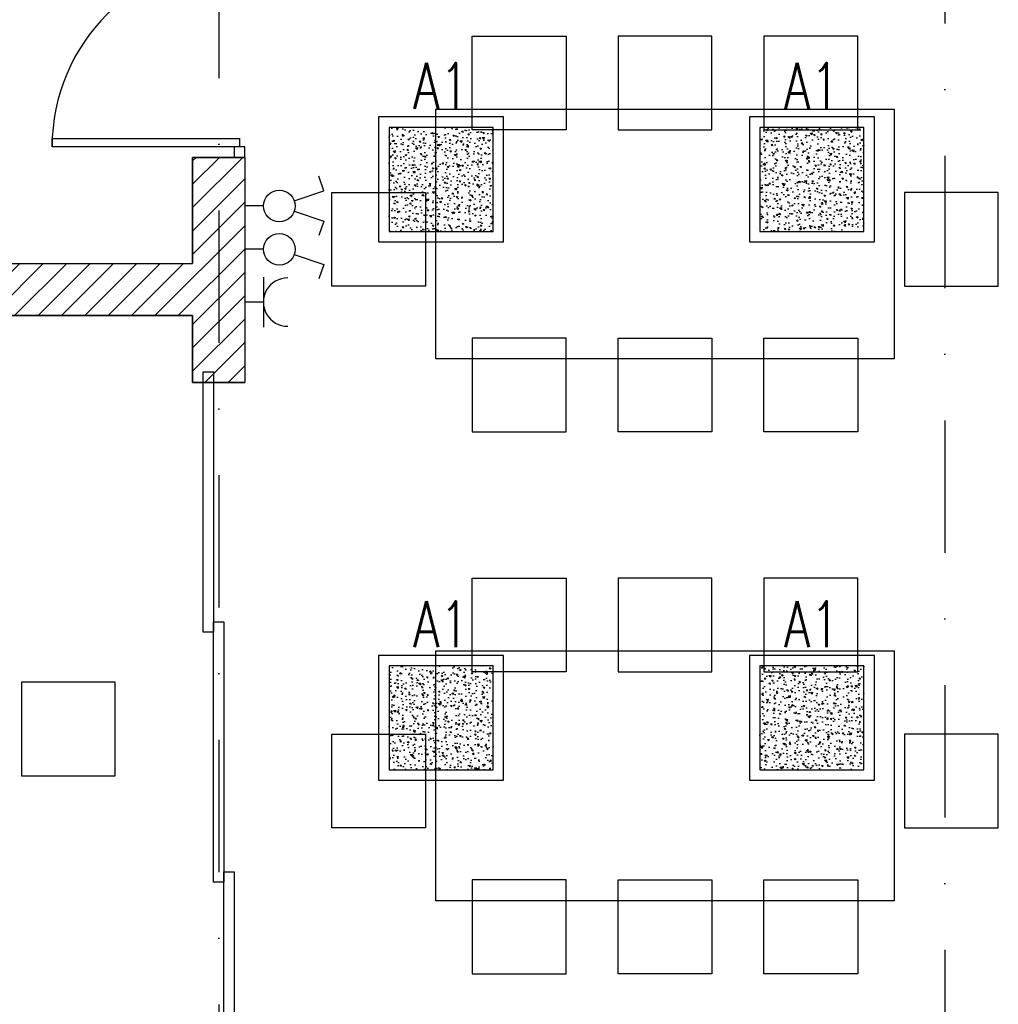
# Model space of a CAD drawing. Header units: millimetres. Extents: x 28600 to 181045, y -399112 to -163690.
# Tile 95 of 256: x 61567 to 62037, y -199184 to -198711. Entities that reach past the tile are written whole.
import ezdxf
from ezdxf.enums import TextEntityAlignment as Align

# ---------------------------------------------------------------- set-up
doc = ezdxf.new("R2010")
doc.units = ezdxf.units.MM
doc.linetypes.add('DASHDOT', pattern=[25.4, 12.7, -6.35, 0, -6.35])
doc.layers.get('0').update_dxf_attribs({"color": 8})
for name, color, linetype in [('!! 1_ proj wyposdażenie', 54, 'Continuous'), ('!! 1_drzwi-linia', 8, 'Continuous'), ('!! 1_hatch projektowane ściany', 8, 'Continuous'), ('!! 1_PROJ Sciany', 8, 'Continuous'), ('0-osie-liniA', 8, 'DASHDOT'), ('E1', 2, 'Continuous'), ('E2', 2, 'Continuous'), ('E_0', 4, 'Continuous')]:
    doc.layers.add(name, color=color, linetype=linetype)
doc.styles.add('ELE1', font='romans.shx', dxfattribs={"width": 0.8, "height": 18})

# ---------------------------------------------------------------- blocks, each defined once
blk = doc.blocks.new('drzwi dwuskrzydłowe')
for points in [[(68481.18, -214206.57), (68481.18, -214296.57), (68477.18, -214296.57), (68477.18, -214206.57)], [(68653.18, -214206.57), (68653.18, -214296.57), (68657.18, -214296.57), (68657.18, -214206.57)], [(68477.18, -214294.07), (68472.18, -214294.07), (68472.18, -214299.07), (68477.18, -214299.07)], [(68657.18, -214294.07), (68662.18, -214294.07), (68662.18, -214299.07), (68657.18, -214299.07)]]:
    blk.add_lwpolyline(points, close=True)
for centre, start, end in [((68477.18, -214296.57), 0, 90), ((68657.18, -214296.57), 90, 180)]:
    blk.add_arc(centre, 90, start, end)
blk = doc.blocks.new('A$C33CB33F5')
at = {"layer": 'E1'}
h = blk.add_hatch(dxfattribs=at)
h.set_pattern_fill('AR-CONC', color=256)
h.set_pattern_definition([(50, (7522.688, -14898.817), (7.1726018, -0.6275213), [0.75, -8.25]), (355, (7522.688, -14898.817), (-1.3875133, 7.5219213), [0.6, -6.6]), (100.451444, (7523.286, -14898.869), (5.7850885, 6.8944), [0.637402, -7.011421]), (46.1842, (7522.688, -14896.817), (10.6724133, -1.655193), [1.125, -12.375]), (96.635635, (7523.578, -14896.955), (9.3466195, 9.741186), [0.9561034, -10.5171376]), (351.184164, (7522.688, -14896.817), (9.3466195, 9.741186), [0.9, -9.9]), (21, (7523.688, -14897.317), (5.9690705, -4.026189), [0.75, -8.25]), (326, (7523.688, -14897.317), (2.4331533, 7.2515005), [0.6, -6.6]), (71.451445, (7524.1856, -14897.6525), (8.4022238, 3.2253115), [0.637402, -7.011421]), (37.5, (7522.6882, -14898.817), (0.12159855, 3.32893854), [0, -6.52, 0, -6.7, 0, -6.625]), (7.5, (7522.688, -14898.817), (2.6306954, 3.9441171), [0, -3.82, 0, -6.37, 0, -2.525]), (327.5, (7520.4582, -14898.817), (5.33822436, -0.2255487), [0, -2.5, 0, -7.8, 0, -10.35]), (317.5, (7519.458, -14898.817), (5.8318617, 1.0010498), [0, -3.25, 0, -5.18, 0, -7.35])])
h.paths.add_polyline_path([(25, -25), (25, 25), (-25, 25), (-25, -25)])
for points in [[(-30, 30), (30, 30), (30, -30), (-30, -30)], [(-25, 25), (25, 25), (25, -25), (-25, -25)]]:
    blk.add_lwpolyline(points, close=True, dxfattribs=at)
blk = doc.blocks.new('E_L2')
at = {"layer": 'E1'}
for p, q in [((-7.35, 37.97), (-14.25, 35.59)), ((-2.46, 23.76), (-7.35, 37.97)), ((2.46, 23.76), (7.35, 37.97)), ((7.35, 37.97), (14.25, 35.59)), ((0, 9.02), (0, 0))]:
    blk.add_line(p, q, dxfattribs=at)
blk.add_circle((0, 16.6), 7.57, dxfattribs=at)
blk = doc.blocks.new('E_GN1')
at = {"layer": 'E2'}
for p, q in [((9.02, 12.03), (9.02, -12.03)), ((9.02, 0), (0, 0))]:
    blk.add_line(p, q, dxfattribs=at)
blk.add_arc((20.63, 0), 11.61, 89.6048, 270.3952, dxfattribs=at)
blk = doc.blocks.new('E_L1')
at = {"layer": 'E1'}
for p, q in [((2.46, 23.76), (7.35, 37.97)), ((7.35, 37.97), (14.25, 35.59)), ((0, 9.02), (0, 0))]:
    blk.add_line(p, q, dxfattribs=at)
blk.add_circle((0, 16.6), 7.57, dxfattribs=at)

msp = doc.modelspace()

# ---------------------------------------------------------------- hatches: boundary and pattern name
at = {"layer": '!! 1_hatch projektowane ściany'}
h = msp.add_hatch(dxfattribs=at)
h.set_pattern_fill('ANSI31', color=256, scale=2.5)
h.set_pattern_definition([(45, (0, -1.54), (-5.61266008, 5.61266008), [])])
h.paths.add_polyline_path([(61650.06965, -198777.20773), (61675.06965, -198777.20773), (61675.06599, -198885.27636), (61650.06871, -198885.27782), (61650.06894, -198853.13228), (61399.56735, -198853.14701), (61399.56588, -198828.13034), (61650.06921, -198828.13228)])

# ---------------------------------------------------------------- linework, layer by layer
at = {"layer": '!! 1_ proj wyposdażenie'}
for points in [[(61784.29872, -198719.03336), (61829.29872, -198719.03336), (61829.29872, -198764.03336), (61784.29872, -198764.03336)], [(61899.29872, -198719.03336), (61854.29872, -198719.03336), (61854.29872, -198764.03336), (61899.29872, -198764.03336)], [(61969.29872, -198719.03336), (61924.29872, -198719.03336), (61924.29872, -198764.03336), (61969.29872, -198764.03336)], [(61766.79872, -198754.03336), (61986.79872, -198754.03336), (61986.79872, -198874.03336), (61766.79872, -198874.03336)], [(61716.79872, -198839.03336), (61716.79872, -198794.03336), (61761.79872, -198794.03336), (61761.79872, -198839.03336)], [(62036.79872, -198839.03336), (62036.79872, -198794.03336), (61991.79872, -198794.03336), (61991.79872, -198839.03336)], [(61784.29872, -198909.03336), (61829.29872, -198909.03336), (61829.29872, -198864.03336), (61784.29872, -198864.03336)], [(61899.29872, -198909.03336), (61854.29872, -198909.03336), (61854.29872, -198864.03336), (61899.29872, -198864.03336)], [(61969.29872, -198909.03336), (61924.29872, -198909.03336), (61924.29872, -198864.03336), (61969.29872, -198864.03336)], [(61784.29872, -198979.2146), (61829.29872, -198979.2146), (61829.29872, -199024.2146), (61784.29872, -199024.2146)], [(61899.29872, -198979.2146), (61854.29872, -198979.2146), (61854.29872, -199024.2146), (61899.29872, -199024.2146)], [(61969.29872, -198979.2146), (61924.29872, -198979.2146), (61924.29872, -199024.2146), (61969.29872, -199024.2146)], [(61766.79872, -199014.2146), (61986.79872, -199014.2146), (61986.79872, -199134.2146), (61766.79872, -199134.2146)], [(61612.92806, -199074.2146), (61612.92806, -199029.2146), (61567.92806, -199029.2146), (61567.92806, -199074.2146)], [(61716.79872, -199099.2146), (61716.79872, -199054.2146), (61761.79872, -199054.2146), (61761.79872, -199099.2146)], [(62036.79872, -199099.2146), (62036.79872, -199054.2146), (61991.79872, -199054.2146), (61991.79872, -199099.2146)], [(61784.29872, -199169.2146), (61829.29872, -199169.2146), (61829.29872, -199124.2146), (61784.29872, -199124.2146)], [(61899.29872, -199169.2146), (61854.29872, -199169.2146), (61854.29872, -199124.2146), (61899.29872, -199124.2146)], [(61969.29872, -199169.2146), (61924.29872, -199169.2146), (61924.29872, -199124.2146), (61969.29872, -199124.2146)]]:
    msp.add_lwpolyline(points, close=True, dxfattribs=at)
at = {"layer": '!! 1_drzwi-linia'}
for points in [[(61655.06965, -199005.27708), (61655.06965, -198880.27708), (61660.06965, -198880.27708), (61660.06965, -199005.27708)], [(61660.06965, -199125.27708), (61660.06965, -199000.27708), (61665.06965, -199000.27708), (61665.06965, -199125.27708)], [(61665.06965, -199245.27709), (61665.06965, -199120.27709), (61670.06965, -199120.27709), (61670.06965, -199245.27709)]]:
    msp.add_lwpolyline(points, close=True, dxfattribs=at)
at = {"layer": '!! 1_hatch projektowane ściany'}
msp.add_lwpolyline([(61650.06965, -198777.20773), (61675.06965, -198777.20773), (61675.06599, -198885.27636), (61650.06871, -198885.27782), (61650.06894, -198853.13228), (61399.56735, -198853.14701), (61399.56588, -198828.13034), (61650.06921, -198828.13228)], close=True, dxfattribs=at)
at = {"layer": '!! 1_PROJ Sciany'}
for p, q in [((61650.06965, -198777.20773), (61650.06965, -198828.13228)), ((61675.06965, -198777.20773), (61675.06965, -198885.27709)), ((61650.06965, -198853.13228), (61650.06965, -198885.27709))]:
    msp.add_line(p, q, dxfattribs=at)
for points in [[(61675.06965, -198777.20773), (61650.06965, -198777.20773)], [(61675.06965, -198777.20773), (61650.06965, -198777.20773)], [(61399.56735, -198828.13034), (61650.06921, -198828.13228)], [(61399.56735, -198853.13053), (61650.06921, -198853.13228)], [(61650.06966, -198885.27709), (61675.06966, -198885.27709)]]:
    msp.add_lwpolyline(points, dxfattribs=at)
at = {"layer": '0-osie-liniA', "ltscale": 5}
for points in [[(62011.06735, -193565.43461), (62011.06735, -199799.35902)], [(61662.56735, -198040.12813), (61662.56735, -199799.35902)]]:
    msp.add_lwpolyline(points, dxfattribs=at)

# ---------------------------------------------------------------- block references
at = {"layer": '!! 1_drzwi-linia', "rotation": 90}
msp.add_blockref('drzwi dwuskrzydłowe', (-152624.00395, -267249.38972), dxfattribs=at)
at = {"layer": 'E1', "color": 4, "ltscale": 20, "xscale": -1, "rotation": 180}
for p in [(61769.32195, -198787.81188), (61947.31965, -198787.81188), (61769.32195, -199046.35942), (61947.31965, -199046.35942)]:
    msp.add_blockref('A$C33CB33F5', p, dxfattribs=at)
at = {"layer": 'E_0', "rotation": 270}
for name, p in [('E_L2', (61675.06965, -198800.55052)), ('E_L1', (61675.06965, -198821.3562))]:
    msp.add_blockref(name, p, dxfattribs=at)
at = {"layer": 'E_0'}
msp.add_blockref('E_GN1', (61674.98613, -198846.68919), dxfattribs=at)

# ---------------------------------------------------------------- texts
at = {"layer": 'E1', "style": 'ELE1', "width": 0.75}
for p in [(61769.32195, -198742.85249), (61947.31965, -198742.85249), (61769.32195, -199001.40003), (61947.31965, -199001.40003)]:
    msp.add_text('A1', height=22, dxfattribs=at).set_placement(p, align=Align.MIDDLE_CENTER)

doc.saveas('drawing.dxf')
